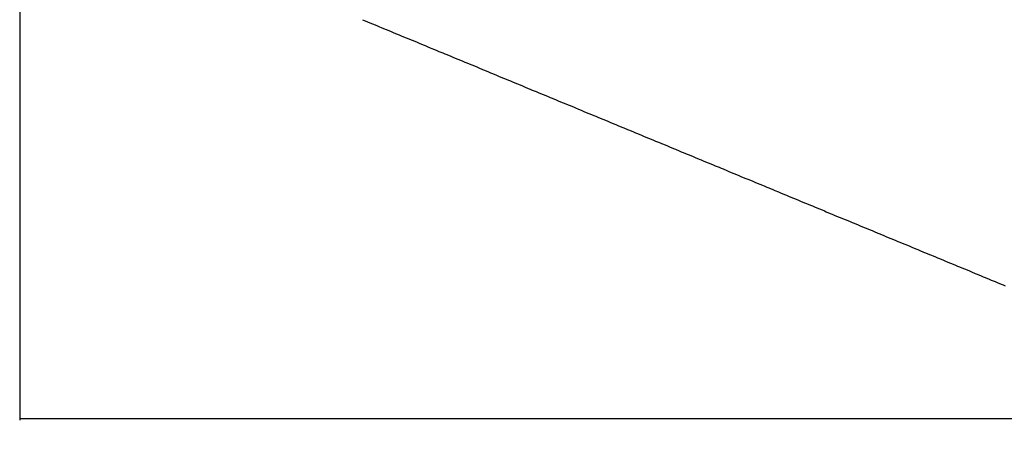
# Paper-space layout 'Wall Base Bracket' of a CAD drawing. Header units: millimetres. Extents: x 245 to 9339, y 492 to 8064.
# Tile 30 of 57: x 463 to 2386, y 3828 to 4648. Entities that reach past the tile are written whole.
import ezdxf

# ---------------------------------------------------------------- set-up
doc = ezdxf.new("R2010")
doc.units = ezdxf.units.MM
doc.layers.add('COMPONENT_GEOMETRY', color=7, linetype='Continuous')
doc.styles.add('SLDTEXTSTYLE0', font='TXT', dxfattribs={"width": 0.75})
doc.dimstyles.new('SLDDIMSTYLE0', dxfattribs={"dimtxt": 50, "dimasz": 3.302, "dimexe": 0, "dimexo": 0.0625, "dimgap": 12.5, "dimtad": 0, "dimtih": 1, "dimtoh": 1, "dimdec": 0, "dimrnd": 1e-09, "dimzin": 12, "dimdsep": 46, "dimtxsty": 'SLDTEXTSTYLE0', "dimsah": 1, "dimcen": 0.09, "dimadec": 0, "dimazin": 3, "dimtfac": 1, "dimtdec": 0, "dimtofl": 0, "dimtmove": 0, "dimatfit": 3, "dimfxl": 1, "dimfrac": 2, "dimtolj": 1, "dimtzin": 12, "dimarcsym": 0})

# ---------------------------------------------------------------- blocks, each defined once
blk = doc.blocks.new('_D_20')
at = {"layer": 'COMPONENT_GEOMETRY', "color": 7}
for p, q in [((4544.1, 6062.4), (4544.1, 3865.9)), ((463.2, 5957.4), (463.2, 3865.9)), ((463.2, 3869), (2429.8, 3869)), ((4544.1, 3869), (2577.5, 3869))]:
    blk.add_line(p, q, dxfattribs=at)
for points in [[(463.2, 3869), (466.5, 3868.5), (466.5, 3869.6)], [(4544.1, 3869), (4540.8, 3869.6), (4540.8, 3868.5)]]:
    blk.add_solid(points, dxfattribs=at)
at = {"layer": 'COMPONENT_GEOMETRY', "color": 7, "insert": (2429.8, 3893.8), "char_height": 50, "attachment_point": 1, "style": 'SLDTEXTSTYLE0'}
blk.add_mtext('4081', dxfattribs=at)

psp = doc.layouts.new('Wall Base Bracket')

# ---------------------------------------------------------------- linework, layer by layer
at = {"color": 7, "linetype": 'Continuous', "lineweight": 25, "flags": 128}
psp.add_lwpolyline([(1132.51, 4648), (1134.45, 4647.2), (1142.21, 4643.98), (1149.97, 4640.77), (1153.85, 4639.16), (1161.61, 4635.95), (1165.49, 4634.34), (1169.37, 4632.74), (1177.13, 4629.52), (1181.01, 4627.91), (1188.77, 4624.7), (1192.64, 4623.09), (1200.4, 4619.88), (1204.28, 4618.27), (1208.16, 4616.67), (1215.92, 4613.45), (1219.8, 4611.85), (1227.56, 4608.63), (1231.44, 4607.03), (1239.2, 4603.81), (1243.08, 4602.2), (1250.84, 4598.99), (1254.71, 4597.38), (1258.59, 4595.78), (1266.35, 4592.56), (1270.23, 4590.96), (1277.99, 4587.74), (1281.87, 4586.14), (1289.63, 4582.92), (1293.51, 4581.32), (1297.39, 4579.71), (1305.15, 4576.49), (1309.03, 4574.89), (1316.78, 4571.67), (1320.66, 4570.07), (1328.42, 4566.85), (1332.3, 4565.25), (1336.18, 4563.64), (1343.94, 4560.43), (1347.82, 4558.82), (1355.58, 4555.61), (1359.46, 4554), (1367.22, 4550.78), (1371.1, 4549.18), (1378.86, 4545.96), (1382.73, 4544.36), (1386.61, 4542.75), (1394.37, 4539.54), (1398.25, 4537.93), (1406.01, 4534.72), (1409.89, 4533.11), (1417.65, 4529.9), (1421.53, 4528.29), (1425.41, 4526.68), (1433.17, 4523.47), (1437.05, 4521.86), (1444.8, 4518.65), (1448.68, 4517.04), (1456.44, 4513.83), (1460.32, 4512.22), (1464.2, 4510.61), (1471.96, 4507.4), (1475.84, 4505.79), (1483.6, 4502.58), (1487.48, 4500.97), (1495.24, 4497.76), (1499.12, 4496.15), (1503, 4494.54), (1510.75, 4491.33), (1514.63, 4489.72), (1522.39, 4486.51), (1526.27, 4484.9), (1534.03, 4481.69), (1537.91, 4480.08), (1545.67, 4476.87), (1549.55, 4475.26), (1553.43, 4473.65), (1561.19, 4470.44), (1565.07, 4468.83), (1572.82, 4465.62), (1576.7, 4464.01), (1584.46, 4460.8), (1588.34, 4459.19), (1592.22, 4457.59), (1599.98, 4454.37), (1603.86, 4452.76), (1611.62, 4449.55), (1615.5, 4447.94), (1623.26, 4444.73), (1627.14, 4443.12), (1631.02, 4441.52), (1638.77, 4438.3), (1642.65, 4436.7), (1650.41, 4433.48), (1654.29, 4431.88), (1662.05, 4428.66), (1665.93, 4427.05), (1669.81, 4425.45), (1677.57, 4422.23), (1681.45, 4420.63), (1689.21, 4417.41), (1693.09, 4415.81), (1700.84, 4412.59), (1704.72, 4410.99), (1712.48, 4407.77), (1716.36, 4406.16), (1720.24, 4404.56), (1728, 4401.34), (1731.88, 4399.74), (1739.64, 4396.52), (1743.52, 4394.92), (1751.28, 4391.7), (1755.16, 4390.1), (1759.04, 4388.49), (1766.79, 4385.28), (1770.67, 4383.67), (1778.43, 4380.45), (1782.31, 4378.85), (1790.07, 4375.63), (1793.95, 4374.03), (1797.83, 4372.42), (1805.59, 4369.21), (1809.47, 4367.6), (1817.23, 4364.39), (1821.11, 4362.78), (1828.86, 4359.56), (1832.74, 4357.96), (1836.62, 4356.35), (1844.38, 4353.14), (1848.26, 4351.53), (1856.02, 4348.32), (1859.9, 4346.71), (1867.66, 4343.5), (1871.54, 4341.89), (1879.3, 4338.68), (1883.18, 4337.07), (1887.05, 4335.46), (1894.81, 4332.25), (1898.69, 4330.64), (1906.45, 4327.43), (1910.33, 4325.82), (1918.09, 4322.61), (1921.97, 4321), (1925.85, 4319.39), (1933.61, 4316.18), (1937.49, 4314.57), (1945.25, 4311.36), (1949.13, 4309.75), (1956.88, 4306.54), (1960.76, 4304.93), (1964.64, 4303.32), (1972.4, 4300.11), (1976.28, 4298.5), (1984.04, 4295.29), (1987.92, 4293.68), (1995.68, 4290.47), (1999.56, 4288.86), (2007.32, 4285.65), (2011.2, 4284.04), (2015.07, 4282.43), (2022.83, 4279.22), (2026.71, 4277.61), (2034.47, 4274.4), (2038.35, 4272.79), (2046.11, 4269.58), (2049.99, 4267.97), (2053.87, 4266.36), (2061.63, 4263.15), (2065.51, 4261.54), (2073.27, 4258.33), (2077.14, 4256.72), (2084.9, 4253.51), (2088.78, 4251.9), (2092.66, 4250.3), (2100.42, 4247.08), (2104.3, 4245.48), (2112.06, 4242.26), (2115.94, 4240.65), (2123.7, 4237.44), (2127.58, 4235.83), (2131.46, 4234.23), (2139.21, 4231.01), (2143.09, 4229.41), (2150.85, 4226.19), (2154.73, 4224.59), (2162.49, 4221.37), (2166.37, 4219.76), (2174.13, 4216.55), (2178.01, 4214.94), (2181.89, 4213.34), (2189.65, 4210.12), (2193.53, 4208.52), (2201.28, 4205.3), (2205.16, 4203.7), (2212.92, 4200.48), (2216.8, 4198.88), (2220.68, 4197.27), (2228.44, 4194.05), (2232.32, 4192.45), (2240.08, 4189.23), (2243.96, 4187.63), (2251.72, 4184.41), (2255.6, 4182.81), (2259.48, 4181.2), (2267.23, 4177.99), (2271.11, 4176.38), (2278.87, 4173.16), (2282.75, 4171.56), (2290.51, 4168.34), (2294.39, 4166.74), (2298.27, 4165.13), (2306.03, 4161.92), (2309.91, 4160.31), (2317.67, 4157.1), (2321.55, 4155.49), (2329.3, 4152.27), (2333.18, 4150.67), (2340.94, 4147.45), (2344.82, 4145.85), (2348.7, 4144.24), (2356.46, 4141.03), (2360.34, 4139.42), (2368.1, 4136.21), (2371.98, 4134.6), (2379.74, 4131.38), (2383.62, 4129.78), (2387.5, 4128.17)], dxfattribs=at)

# ---------------------------------------------------------------- dimensions: what is measured, and where the dimension line sits
at = {"layer": 'COMPONENT_GEOMETRY', "color": 7}
dim = psp.add_linear_dim(base=(4544.13, 3869.04), p1=(463.18, 5958.63), p2=(4544.13, 6063.63), dimstyle='SLDDIMSTYLE0', dxfattribs=at)
dim.commit()
dim.dimension.update_dxf_attribs({"geometry": '_D_20', "text_midpoint": (2503.66, 3869.04), "dimtype": 160})

doc.saveas('drawing.dxf')
